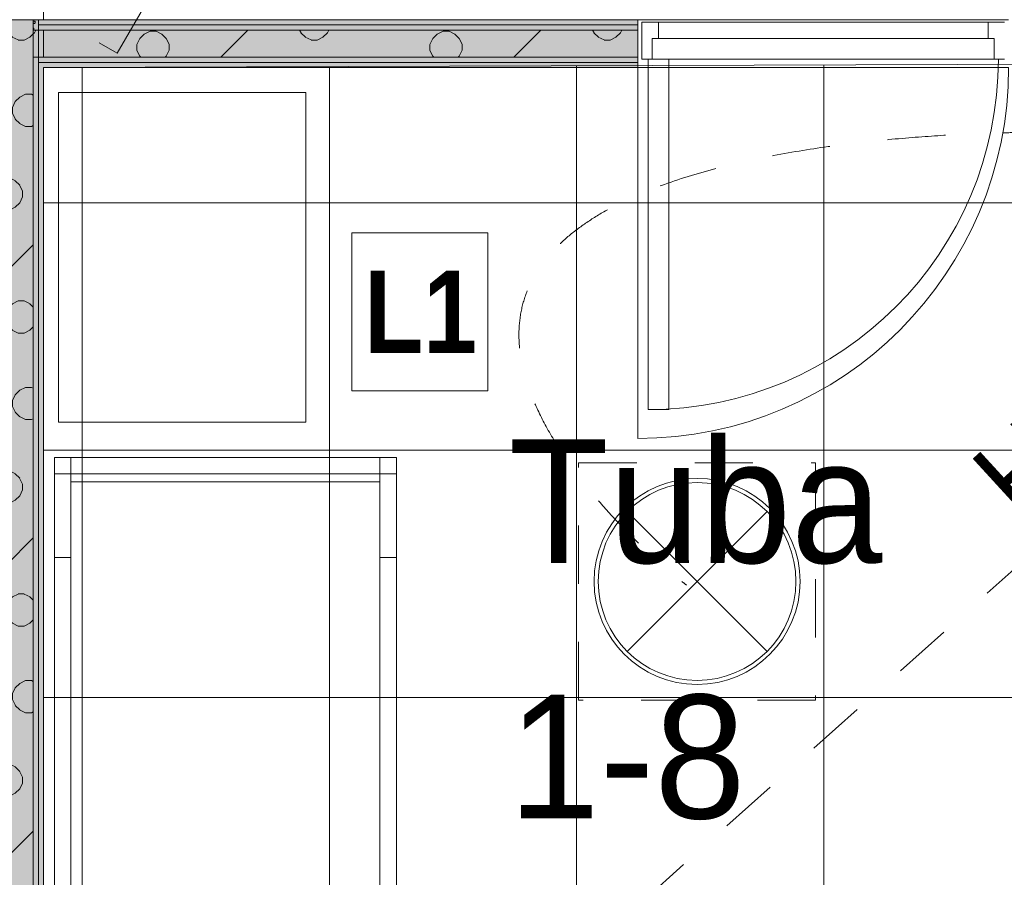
# Model space of a CAD drawing. Header units: millimetres. Extents: x -2932 to 42461, y -10716 to 17298.
# Tile 86 of 168: x 19530 to 21920, y 1379 to 3460. Entities that reach past the tile are written whole.
import ezdxf

# ---------------------------------------------------------------- set-up
doc = ezdxf.new("R2010")
doc.units = ezdxf.units.MM
doc.header["$MEASUREMENT"] = 0
doc.linetypes.add('Small Dashed', pattern=[282.222222, 141.111111, -141.111111])
doc.linetypes.add('Wipeout_Contour', pattern=[1000, 0, -1000])
for name, color, linetype, lineweight in [('0_Pen_No__1', 7, 'Continuous', 13), ('_ hall_Pen_No__2', 8, 'Continuous', 15), ('ARCHICAD Doors_Pen_No__19', 255, 'Continuous', 0), ('ARCHICAD Zone Stamps_Pen_No__1', 7, 'Continuous', 13), ('Common Edges_Pen_No__1', 7, 'Continuous', 13), ('Cut Pattern-1_Pen_No__2', 8, 'Continuous', 15), ('Cut Pattern-3_Pen_No__1', 7, 'Continuous', 13), ('Doors-1_Pen_No__1', 7, 'Continuous', 13), ('Doors_Pen_No__1', 7, 'Continuous', 13), ('I-FURN.IFC Model_Pen_No__2', 8, 'Continuous', 15), ('I-WALL.IFC Model_Pen_No__1', 7, 'Continuous', 13), ('I-WALL.IFC Model_Pen_No__19', 255, 'Continuous', 0), ('Plan Swing_Pen_No__1', 7, 'Continuous', 13), ('SA_LAGI_Pen_No__1', 7, 'Continuous', 13), ('SA_VALGUSTI_Pen_No__20', 1, 'Continuous', 0), ('SA_Valgustus_Pen_No__20', 1, 'Continuous', 0), ('Walls-1_Pen_No__1', 7, 'Continuous', 13), ('Walls_Pen_No__1', 7, 'Continuous', 13)]:
    doc.layers.add(name, color=color, linetype=linetype, lineweight=lineweight)
doc.layers.add('Furniture-1_Pen_No__62', color=7, linetype='Continuous', lineweight=20, true_color=0xaaaaaa)
doc.layers.add('SA_LAGI_Pen_No__102', color=7, linetype='Continuous', lineweight=13, true_color=0xcccccc)
doc.layers.add('I-WALL.IFC Model', color=7, linetype='Continuous')
doc.styles.add('GENERATED_STYLE_1', font='txt', dxfattribs={"width": 0.95})
doc.styles.add('GENERATED_STYLE_2', font='txt', dxfattribs={"width": 0.84})
doc.styles.add('GENERATED_STYLE_4', font='txt', dxfattribs={"width": 0.84})
doc.dimstyles.new('GENERATED_STYLE__2', dxfattribs={"dimtxt": 200, "dimasz": 152, "dimexe": 0.18, "dimexo": 0.0625, "dimgap": 0.09, "dimtad": 1, "dimtih": 1, "dimtoh": 1, "dimdec": 0, "dimzin": 0, "dimdsep": 46, "dimtxsty": 'GENERATED_STYLE_2', "dimblk": 'ARROWHEAD_2', "dimblk1": 'ARROWHEAD_2', "dimblk2": 'ARROWHEAD_2', "dimcen": 0.09, "dimse1": 1, "dimse2": 1, "dimclrd": 7, "dimclre": 7, "dimclrt": 7, "dimadec": 0, "dimazin": 0, "dimtfac": 1, "dimtdec": 4, "dimtmove": 0, "dimatfit": 3, "dimfxl": 0, "dimtolj": 1, "dimtzin": 0, "dimarcsym": 0})
pattern_1 = [(45, (-3e-10, 2e-10), (0, 35.35534), [0.99999, -48.99987]), (315, (3.89, 0.707), (0, 35.35534), [0.99999, -48.99987]), (90, (-0.354, -2.12), (-35.35528, 0), [1.06066, -34.29462]), (71.565, (-0.354, -1.061), (3.16e-05, 35.355304), [1.118075, -110.685214]), (288.435, (4.596, 2e-10), (-3.16e-05, 35.355304), [1.118075, -110.685214]), (270, (4.95, -1.06), (35.35528, 0), [1.06066, -34.29462]), (251.565, (4.95, -2.121), (3.16e-05, 35.355304), [1.118075, -110.685214]), (225, (4.596, -3.182), (0, 35.35534), [0.99999, -48.99987]), (161.565, (1.768, -4.243), (-141.4210514, 35.355386), [1.118075, -110.685214]), (135, (0.707, -3.89), (0, 35.35534), [0.99999, -48.99987]), (108.435, (-3e-10, -3.182), (-3.16e-05, 35.355304), [1.118075, -110.685214]), (180, (2.83, -4.243), (0, 35.35528), [1.06066, -34.29462]), (198.435, (3.889, -3.889), (141.4210514, 35.355386), [1.118075, -110.685214]), (0, (-7.778, -10.253), (0, 35.35528), [1.06066, -34.29462]), (90, (-9.9, -13.435), (-35.35528, 0), [1.06066, -34.29462]), (71.565, (-9.9, -12.374), (3.16e-05, 35.355304), [1.118075, -110.685214]), (45, (-9.546, -11.314), (0, 35.35534), [0.99999, -48.99987]), (315, (-5.657, -10.607), (0, 35.35534), [0.99999, -48.99987]), (288.435, (-4.95, -11.314), (-3.16e-05, 35.355304), [1.118075, -110.685214]), (270, (-4.596, -12.374), (35.35528, 0), [1.06066, -34.29462]), (251.565, (-4.596, -13.435), (3.16e-05, 35.355304), [1.118075, -110.685214]), (225, (-4.95, -14.496), (0, 35.35534), [0.99999, -48.99987]), (161.565, (-7.778, -15.556), (-141.4210514, 35.355386), [1.118075, -110.685214]), (135, (-8.84, -15.203), (0, 35.35534), [0.99999, -48.99987]), (108.435, (-9.546, -14.496), (-3.16e-05, 35.355304), [1.118075, -110.685214]), (180, (-6.718, -15.556), (0, 35.35528), [1.06066, -34.29462]), (198.435, (-5.657, -15.203), (141.4210514, 35.355386), [1.118075, -110.685214]), (18.435, (-8.839, -10.607), (70.710443, 35.355323), [1.118075, -110.685214]), (341.565, (-6.718, -10.253), (-70.710443, 35.355323), [1.118075, -110.685214]), (0, (13.08, -8.485), (0, 35.35528), [1.06066, -34.29462]), (90, (10.96, -11.667), (-35.35528, 0), [1.06066, -34.29462]), (71.565, (10.96, -10.607), (3.16e-05, 35.355304), [1.118075, -110.685214]), (45, (11.314, -9.546), (0, 35.35534), [0.99999, -48.99987]), (315, (15.203, -8.84), (0, 35.35534), [0.99999, -48.99987]), (288.435, (15.91, -9.546), (-3.16e-05, 35.355304), [1.118075, -110.685214]), (270, (16.263, -10.607), (35.35528, 0), [1.06066, -34.29462]), (251.565, (16.263, -11.667), (3.16e-05, 35.355304), [1.118075, -110.685214]), (225, (15.91, -12.728), (0, 35.35534), [0.99999, -48.99987]), (161.565, (13.081, -13.789), (-141.4210514, 35.355386), [1.118075, -110.685214]), (135, (12.02, -13.435), (0, 35.35534), [0.99999, -48.99987]), (108.435, (11.314, -12.728), (-3.16e-05, 35.355304), [1.118075, -110.685214]), (180, (14.142, -13.79), (0, 35.35528), [1.06066, -34.29462]), (198.435, (15.203, -13.435), (141.4210514, 35.355386), [1.118075, -110.685214]), (18.435, (12.021, -8.839), (70.710443, 35.355323), [1.118075, -110.685214]), (341.565, (14.142, -8.485), (-70.710443, 35.355323), [1.118075, -110.685214]), (0, (1.768, 1.06), (0, 35.35528), [1.06066, -34.29462]), (18.435, (0.707, 0.707), (70.710443, 35.355323), [1.118075, -110.685214]), (341.565, (2.828, 1.061), (-70.710443, 35.355323), [1.118075, -110.685214]), (0, (-5.657, 13.79), (0, 35.35528), [1.06066, -34.29462]), (90, (-7.778, 10.607), (-35.35528, 0), [1.06066, -34.29462]), (71.565, (-7.778, 11.667), (3.16e-05, 35.355304), [1.118075, -110.685214]), (45, (-7.425, 12.728), (0, 35.35534), [0.99999, -48.99987]), (315, (-3.536, 13.435), (0, 35.35534), [0.99999, -48.99987]), (288.435, (-2.828, 12.728), (-3.16e-05, 35.355304), [1.118075, -110.685214]), (270, (-2.475, 11.667), (35.35528, 0), [1.06066, -34.29462]), (251.565, (-2.475, 10.607), (3.16e-05, 35.355304), [1.118075, -110.685214]), (225, (-2.828, 9.546), (0, 35.35534), [0.99999, -48.99987]), (161.565, (-5.657, 8.485), (-141.4210514, 35.355386), [1.118075, -110.685214]), (135, (-6.718, 8.84), (0, 35.35534), [0.99999, -48.99987]), (108.435, (-7.425, 9.546), (-3.16e-05, 35.355304), [1.118075, -110.685214]), (180, (-4.596, 8.485), (0, 35.35528), [1.06066, -34.29462]), (198.435, (-3.536, 8.839), (141.4210514, 35.355386), [1.118075, -110.685214]), (18.435, (-6.718, 13.435), (70.710443, 35.355323), [1.118075, -110.685214]), (341.565, (-4.596, 13.789), (-70.710443, 35.355323), [1.118075, -110.685214]), (0, (9.546, 10.96), (0, 35.35528), [1.06066, -34.29462]), (90, (7.425, 7.778), (-35.35528, 0), [1.06066, -34.29462]), (71.565, (7.425, 8.839), (3.16e-05, 35.355304), [1.118075, -110.685214]), (45, (7.778, 9.9), (0, 35.35534), [0.99999, -48.99987]), (315, (11.667, 10.607), (0, 35.35534), [0.99999, -48.99987]), (288.435, (12.374, 9.9), (-3.16e-05, 35.355304), [1.118075, -110.685214]), (270, (12.728, 8.84), (35.35528, 0), [1.06066, -34.29462]), (251.565, (12.728, 7.778), (3.16e-05, 35.355304), [1.118075, -110.685214]), (225, (12.374, 6.718), (0, 35.35534), [0.99999, -48.99987]), (161.565, (9.546, 5.657), (-141.4210514, 35.355386), [1.118075, -110.685214]), (135, (8.485, 6.01), (0, 35.35534), [0.99999, -48.99987]), (108.435, (7.778, 6.718), (-3.16e-05, 35.355304), [1.118075, -110.685214]), (180, (10.607, 5.657), (0, 35.35528), [1.06066, -34.29462]), (198.435, (11.667, 6.01), (141.4210514, 35.355386), [1.118075, -110.685214]), (18.435, (8.485, 10.607), (70.710443, 35.355323), [1.118075, -110.685214]), (341.565, (10.607, 10.96), (-70.710443, 35.355323), [1.118075, -110.685214])]
pattern_2 = [(180, (-3e-10, 2e-10), (355.6, 355.6), [14.224, -696.974]), (90, (-46.23, 32), (355.6, 355.6), [14.224, -696.974]), (225, (24.9, 17.8), (-355.599, 355.599), [15.087, -487.807]), (206.565, (14.22, 7.11), (355.6, 355.5993), [15.904, -1574.386]), (63.435, (-46.23, 46.23), (355.5993, 355.6), [15.904, -1574.386]), (45, (-39.1, 60.45), (-355.599, 355.599), [15.087, -487.807]), (26.565, (-28.45, 71.12), (355.6, 355.5993), [15.904, -1574.386]), (360, (-14.22, 78.23), (355.6, 355.6), [14.224, -696.974]), (296.565, (24.89, 60.45), (-1066.7965, 1777.9974), [15.904, -1574.386]), (270, (32, 46.23), (355.6, 355.6), [14.224, -696.974]), (243.435, (32, 32), (355.5993, 355.6), [15.904, -1574.386]), (315, (14.2, 71.1), (355.599, 355.599), [15.087, -487.807]), (333.435, (-3e-10, 78.23), (-1777.9974, 1066.7965), [15.904, -1574.386]), (135, (181.36, 24.9), (355.599, 355.599), [15.087, -487.807]), (225, (234.7, 35.56), (-355.599, 355.599), [15.087, -487.807]), (206.565, (224.03, 24.9), (355.6, 355.5993), [15.904, -1574.386]), (180, (209.8, 17.78), (355.6, 355.6), [14.224, -696.974]), (90, (163.58, 49.8), (355.6, 355.6), [14.224, -696.974]), (63.435, (163.58, 64.01), (355.5993, 355.6), [15.904, -1574.386]), (45, (170.7, 78.23), (-355.599, 355.599), [15.087, -487.807]), (26.565, (181.36, 88.9), (355.6, 355.5993), [15.904, -1574.386]), (360, (195.58, 96), (355.6, 355.6), [14.224, -696.974]), (296.565, (234.7, 78.23), (-1066.7965, 1777.9974), [15.904, -1574.386]), (270, (241.8, 64), (355.6, 355.6), [14.224, -696.974]), (243.435, (241.8, 49.78), (355.5993, 355.6), [15.904, -1574.386]), (315, (224.03, 88.9), (355.599, 355.599), [15.087, -487.807]), (333.435, (209.8, 96.01), (-1777.9974, 1066.7965), [15.904, -1574.386]), (153.435, (195.58, 17.78), (-1066.7975, 355.5978), [15.904, -1574.386]), (116.565, (170.69, 35.56), (-355.5978, 1066.7975), [15.904, -1574.386]), (135, (-46.23, 216.9), (355.599, 355.599), [15.087, -487.807]), (225, (7.1, 227.6), (-355.599, 355.599), [15.087, -487.807]), (206.565, (-3.56, 216.92), (355.6, 355.5993), [15.904, -1574.386]), (180, (-17.78, 209.8), (355.6, 355.6), [14.224, -696.974]), (90, (-64, 241.8), (355.6, 355.6), [14.224, -696.974]), (63.435, (-64.01, 256.03), (355.5993, 355.6), [15.904, -1574.386]), (45, (-56.9, 270.26), (-355.599, 355.599), [15.087, -487.807]), (26.565, (-46.23, 280.92), (355.6, 355.5993), [15.904, -1574.386]), (360, (-32, 288.04), (355.6, 355.6), [14.224, -696.974]), (296.565, (7.11, 270.26), (-1066.7965, 1777.9974), [15.904, -1574.386]), (270, (14.22, 256.03), (355.6, 355.6), [14.224, -696.974]), (243.435, (14.22, 241.81), (355.5993, 355.6), [15.904, -1574.386]), (315, (-3.56, 280.9), (355.599, 355.599), [15.087, -487.807]), (333.435, (-17.78, 288.04), (-1777.9974, 1066.7965), [15.904, -1574.386]), (153.435, (-32, 209.8), (-1066.7975, 355.5978), [15.904, -1574.386]), (116.565, (-56.9, 227.58), (-355.5978, 1066.7975), [15.904, -1574.386]), (135, (-28.45, 7.1), (355.599, 355.599), [15.087, -487.807]), (153.435, (-14.22, 2e-10), (-1066.7975, 355.5978), [15.904, -1574.386]), (116.565, (-39.12, 17.78), (-355.5978, 1066.7975), [15.904, -1574.386]), (135, (-81.8, -195.6), (355.599, 355.599), [15.087, -487.807]), (225, (-28.45, -184.9), (-355.599, 355.599), [15.087, -487.807]), (206.565, (-39.12, -195.58), (355.6, 355.5993), [15.904, -1574.386]), (180, (-53.34, -202.7), (355.6, 355.6), [14.224, -696.974]), (90, (-99.57, -170.7), (355.6, 355.6), [14.224, -696.974]), (63.435, (-99.57, -156.46), (355.5993, 355.6), [15.904, -1574.386]), (45, (-92.46, -142.24), (-355.599, 355.599), [15.087, -487.807]), (26.565, (-81.79, -131.57), (355.6, 355.5993), [15.904, -1574.386]), (360, (-67.56, -124.46), (355.6, 355.6), [14.224, -696.974]), (296.565, (-28.45, -142.24), (-1066.7965, 1777.9974), [15.904, -1574.386]), (270, (-21.34, -156.46), (355.6, 355.6), [14.224, -696.974]), (243.435, (-21.34, -170.69), (355.5993, 355.6), [15.904, -1574.386]), (315, (-39.1, -131.57), (355.599, 355.599), [15.087, -487.807]), (333.435, (-53.34, -124.46), (-1777.9974, 1066.7965), [15.904, -1574.386]), (153.435, (-67.56, -202.69), (-1066.7975, 355.5978), [15.904, -1574.386]), (116.565, (-92.46, -184.91), (-355.5978, 1066.7975), [15.904, -1574.386]), (135, (-206.25, -14.2), (355.599, 355.599), [15.087, -487.807]), (225, (-152.9, -3.55), (-355.599, 355.599), [15.087, -487.807]), (206.565, (-163.58, -14.22), (355.6, 355.5993), [15.904, -1574.386]), (180, (-177.8, -21.33), (355.6, 355.6), [14.224, -696.974]), (90, (-224.03, 10.67), (355.6, 355.6), [14.224, -696.974]), (63.435, (-224.03, 24.9), (355.5993, 355.6), [15.904, -1574.386]), (45, (-216.9, 39.1), (-355.599, 355.599), [15.087, -487.807]), (26.565, (-206.25, 49.78), (355.6, 355.5993), [15.904, -1574.386]), (360, (-192.02, 56.9), (355.6, 355.6), [14.224, -696.974]), (296.565, (-152.9, 39.12), (-1066.7965, 1777.9974), [15.904, -1574.386]), (270, (-145.8, 24.9), (355.6, 355.6), [14.224, -696.974]), (243.435, (-145.8, 10.67), (355.5993, 355.6), [15.904, -1574.386]), (315, (-163.6, 49.8), (355.599, 355.599), [15.087, -487.807]), (333.435, (-177.8, 56.9), (-1777.9974, 1066.7965), [15.904, -1574.386]), (153.435, (-192.02, -21.33), (-1066.7975, 355.5978), [15.904, -1574.386]), (116.565, (-216.92, -3.55), (-355.5978, 1066.7975), [15.904, -1574.386]), (225, (327.15, 35.56), (-355.599, 355.599), [])]

# ---------------------------------------------------------------- blocks, each defined once
blk = doc.blocks.new('*D19')
at = {"layer": '0_Pen_No__1', "color": 7, "linetype": 'Continuous', "lineweight": 13}
for p, q in [((19472, -1564.6), (19472, -1264.6)), ((19588, -1564.6), (19588, -1264.6)), ((19529.7, -1314.6), (19414.3, -1514.6)), ((19645.7, -1314.6), (19530.3, -1514.6)), ((19472, -1414.6), (19588, -1414.6))]:
    blk.add_line(p, q, dxfattribs=at)
blk = doc.blocks.new('ARROWHEAD_2')
at = {"color": 0, "linetype": 'Continuous', "lineweight": 0}
for p, q in [((-0.378, -0.655), (0.378, 0.655)), ((0, 0), (-1, 0))]:
    blk.add_line(p, q, dxfattribs=at)
blk = doc.blocks.new('*D20')
at = {"layer": '0_Pen_No__1', "color": 7, "linetype": 'Continuous', "lineweight": 13}
for p, q in [((19588, -1564.6), (19588, -1264.6)), ((23272, -1564.6), (23272, -1264.6)), ((19645.7, -1314.6), (19530.3, -1514.6)), ((23329.7, -1314.6), (23214.3, -1514.6)), ((19588, -1414.6), (23272, -1414.6))]:
    blk.add_line(p, q, dxfattribs=at)
at = {"color": 254, "linetype": 'Wipeout_Contour', "lineweight": 0, "ltscale": 85873.136381}
blk.add_wipeout([(21108.4, -1406.5), (21751.6, -1406.5), (21751.6, -1142.7), (21108.4, -1142.7)], dxfattribs=at)
at = {"color": 254, "linetype": 'Wipeout_Contour', "lineweight": 0, "ltscale": 92260.601932}
blk.add_wipeout([(22813, -1406.5), (23246.1, -1406.5), (23246.1, -1142.7), (22813, -1142.7)], dxfattribs=at)
at = {"layer": '0_Pen_No__1', "color": 7, "lineweight": 13, "char_height": 200, "attachment_point": 7, "style": 'GENERATED_STYLE_2'}
for s, insert in [('\\A1;{\\pql;\\fArial|b0|i0|c0|p34;3\xa0684}', (21140.3, -1374.6)), ('\\A1;{\\pql;\\fArial|b0|i0|c0|p34;116}', (22844.9, -1374.6))]:
    blk.add_mtext(s, dxfattribs=dict(at, insert=insert))

msp = doc.modelspace()

# ---------------------------------------------------------------- hatches: boundary and pattern name
at = {"layer": 'Cut Pattern-1_Pen_No__2', "linetype": 'Continuous', "lineweight": 15}
h = msp.add_hatch(dxfattribs=at)
h.set_pattern_fill('FP_19_0001', color=8, style=0, pattern_type=2)
h.set_pattern_definition(pattern_2)
h.paths.add_polyline_path([(21030.5, 3435), (19563, 3435), (19563, 3369), (21030.5, 3369)])
at = {"layer": 'Cut Pattern-3_Pen_No__1', "linetype": 'Continuous', "lineweight": 13}
h = msp.add_hatch(dxfattribs=at)
h.set_pattern_fill('FP_18_0001', style=0, pattern_type=2)
h.set_pattern_definition(pattern_1)
h.paths.add_polyline_path([(19575.5, 3435), (19575.5, 3460), (19563, 3460), (19563, 3435)])
h = msp.add_hatch(dxfattribs=at)
h.set_pattern_fill('FP_18_0001', style=0, pattern_type=2)
h.set_pattern_definition(pattern_1)
h.paths.add_polyline_path([(21030.5, 3447.5), (19575.5, 3447.5), (19575.5, 3435), (21030.5, 3435)])
h = msp.add_hatch(dxfattribs=at)
h.set_pattern_fill('FP_18_0001', style=0, pattern_type=2)
h.set_pattern_definition(pattern_1)
h.paths.add_polyline_path([(21030.5, 3369), (19575.5, 3369), (19575.5, 3356.5), (21030.5, 3356.5)])
at = {"layer": 'I-WALL.IFC Model', "linetype": 'Continuous', "lineweight": 0, "true_color": 0x000000}
for points in [[(19563, 0), (19563, 3460), (19497, 3460), (19497, 0)], [(19575.5, 0), (19575.5, 3460), (19563, 3460), (19563, 0)], [(19588, 0), (19588, 3460), (19575.5, 3460), (19575.5, 0)], [(19588, 3447.5), (21030.5, 3447.5), (21030.5, 3460), (19588, 3460)], [(19588, 3435), (21030.5, 3435), (21030.5, 3447.5), (19588, 3447.5)], [(19588, 3369), (21030.5, 3369), (21030.5, 3435), (19588, 3435)], [(19588, 3356.5), (21030.5, 3356.5), (21030.5, 3369), (19588, 3369)], [(19588, 3344), (21030.5, 3344), (21030.5, 3356.5), (19588, 3356.5)]]:
    msp.add_hatch(color=178, dxfattribs=at).paths.add_polyline_path(points)

# ---------------------------------------------------------------- linework, layer by layer
at = {"layer": '_ hall_Pen_No__2', "color": 8, "linetype": 'Continuous', "lineweight": 15}
msp.add_line((19624.5, 3283.5), (20224.5, 3283.5), dxfattribs=at)
at = {"layer": 'ARCHICAD Doors_Pen_No__19', "color": 255, "linetype": 'Continuous', "lineweight": 0}
msp.add_line((21030.5, 3344), (21030.5, 2444), dxfattribs=at)
msp.add_arc((21030.5, 3344), 900, 270, 0, dxfattribs=at)
at = {"layer": 'Common Edges_Pen_No__1', "color": 7, "linetype": 'Continuous', "lineweight": 13}
for p, q in [((19563, 3460), (19563, 3435)), ((21030.5, 3447.5), (19575.5, 3447.5)), ((21030.5, 3435), (19563, 3435)), ((21030.5, 3369), (19563, 3369)), ((21030.5, 3356.5), (19575.5, 3356.5))]:
    msp.add_line(p, q, dxfattribs=at)
at = {"layer": 'Doors-1_Pen_No__1', "color": 7, "linetype": 'Continuous', "lineweight": 13}
for p, q in [((21080.5, 3454), (21040.5, 3454)), ((21040.5, 3454), (21040.5, 3364)), ((21080.5, 3414), (21080.5, 3454)), ((21920.5, 3454), (21880.5, 3454)), ((21880.5, 3454), (21880.5, 3414)), ((21065.5, 3364), (21065.5, 3414)), ((21065.5, 3414), (21080.5, 3414)), ((21880.5, 3414), (21895.5, 3414)), ((21895.5, 3414), (21895.5, 3364)), ((21040.5, 3364), (21055.5, 3364)), ((21105.5, 3364), (21055.5, 3364)), ((21895.5, 3364), (21920.5, 3364))]:
    msp.add_line(p, q, dxfattribs=at)
at = {"layer": 'Doors_Pen_No__1', "color": 7, "linetype": 'Continuous', "lineweight": 13}
for p, q in [((21080.5, 3454), (21880.5, 3454)), ((21880.5, 3414), (21080.5, 3414)), ((21105.5, 3364), (21895.5, 3364))]:
    msp.add_line(p, q, dxfattribs=at)
at = {"layer": 'I-FURN.IFC Model_Pen_No__2', "color": 8, "linetype": 'Continuous', "lineweight": 15}
for p, q in [((19654.5, 2398), (19614.5, 2398)), ((19614.5, 2398), (19614.5, 2358)), ((20444.5, 2398), (19614.5, 2398)), ((19614.5, 2398), (19614.5, 90)), ((20404.5, 2398), (19654.5, 2398)), ((19654.5, 2358), (19654.5, 2398)), ((20444.5, 2398), (20404.5, 2398)), ((20404.5, 2398), (20404.5, 2358)), ((20444.5, 2358), (20444.5, 2398)), ((20444.5, 90), (20444.5, 2398)), ((19614.5, 2154.8), (19614.5, 2358)), ((19614.5, 2358), (19654.5, 2358)), ((19654.5, 2358), (20404.5, 2358)), ((19654.5, 2231), (19654.5, 2358)), ((20404.5, 2231), (20404.5, 2358)), ((20404.5, 2358), (20444.5, 2358)), ((20444.5, 2154.8), (20444.5, 2358)), ((20404.5, 2339), (19654.5, 2339)), ((19654.5, 257), (19654.5, 2231)), ((20404.5, 257), (20404.5, 2231)), ((19614.5, 333.2), (19614.5, 2154.8)), ((19654.5, 2154.8), (19614.5, 2154.8)), ((20444.5, 2154.8), (20404.5, 2154.8)), ((20444.5, 333.2), (20444.5, 2154.8))]:
    msp.add_line(p, q, dxfattribs=at)
at = {"layer": 'I-WALL.IFC Model_Pen_No__1', "color": 7, "linetype": 'Continuous', "lineweight": 13}
for p, q in [((19588, 3460), (19472, 3460)), ((19563, 0), (19563, 3460)), ((19575.5, 0), (19575.5, 3460)), ((19588, 3447.5), (21030.5, 3447.5)), ((21030.5, 3344), (21030.5, 3460)), ((19588, 3435), (21030.5, 3435)), ((19588, 3369), (21030.5, 3369)), ((19588, 3356.5), (21030.5, 3356.5))]:
    msp.add_line(p, q, dxfattribs=at)
at = {"layer": 'I-WALL.IFC Model_Pen_No__1', "color": 7, "linetype": 'Continuous', "lineweight": 13, "flags": 128}
for points in [[(21030.5, 3460), (19588, 3460)], [(19588, 3369), (19588, 3435)], [(19588, 3369), (19588, 3435)], [(19588, 3344), (21030.5, 3344)], [(19588, 0), (19588, 3344)]]:
    msp.add_lwpolyline(points, dxfattribs=at)
at = {"layer": 'I-WALL.IFC Model_Pen_No__19', "color": 255, "linetype": 'Continuous', "lineweight": 0}
for p, q in [((19588, 3460), (19588, 4360)), ((21930.5, 3460), (21030.5, 3460)), ((21030.5, 3344), (21930.5, 3344))]:
    msp.add_line(p, q, dxfattribs=at)
at = {"layer": 'SA_LAGI_Pen_No__1', "color": 7, "linetype": 'Small Dashed', "lineweight": 13}
msp.add_line((19563, 0), (23237, 3282), dxfattribs=at)
at = {"layer": 'SA_VALGUSTI_Pen_No__20', "color": 1, "linetype": 'Small Dashed', "lineweight": 0}
for points in [[(22059.4, 3186.3), (22059.4, 3186.3), (20319.7, 3231.4), (20838.4, 2421.6), (20961.6, 2229.1), (21148.4, 2088.3), (21148.4, 2088.3)], [(22077.7, 3204.6), (22077.7, 3204.6), (22370.1, 2871.6), (22447, 2458), (22646.5, 1385.5), (21184.3, 918.1), (21184.3, 918.1)]]:
    msp.add_open_spline(points, degree=3, knots=[0, 0, 0, 0, 1, 1, 1, 2, 2, 2, 2], dxfattribs=at)
at = {"layer": 'SA_Valgustus_Pen_No__20', "color": 1, "linetype": 'Continuous', "lineweight": 0}
for p, q in [((19841.5, 3508.7), (19766.5, 3378.8)), ((19766.5, 3378.8), (19723.2, 3403.8))]:
    msp.add_line(p, q, dxfattribs=at)
at = {"layer": 'Walls-1_Pen_No__1', "color": 7, "linetype": 'Continuous', "lineweight": 13}
for p, q in [((21030.5, 3460), (19472, 3460)), ((21030.5, 3344), (21030.5, 3460)), ((19588, 3344), (21030.5, 3344))]:
    msp.add_line(p, q, dxfattribs=at)
at = {"layer": 'Walls_Pen_No__1', "color": 7, "linetype": 'Continuous', "lineweight": 13}
for p, q in [((21055.5, 3344), (21030.5, 3344)), ((21930.5, 3344), (21105.5, 3344))]:
    msp.add_line(p, q, dxfattribs=at)

# ---------------------------------------------------------------- texts
at = {"layer": 'ARCHICAD Zone Stamps_Pen_No__1', "color": 7, "lineweight": 13, "char_height": 300, "attachment_point": 1, "style": 'GENERATED_STYLE_1'}
for s, insert in [('\\A1;{\\pql;\\pt0,100;\\fSwis721 Lt BT|b0|i0|c0|p34;2,7\\fSwis721 Lt BT|b0|i0|c0|p34;\\A1{\\H.66x;\\S^  ;}\\fSwis721 Lt BT|b0|i0|c0|p34; m\\fSwis721 Lt BT|b0|i0|c0|p34;\\A1{\\H.66x;\\S2^  ;}}', (19908.3, 4775.4)), ('\\A1;{\\pql;\\pt0;\\fSwis721 Lt BT|b0|i0|c0|p34;Tuba}', (20716.6, 2442)), ('\\A1;{\\pql;\\pt0;\\fSwis721 Lt BT|b0|i0|c0|p34;1-8}', (20716.6, 1822))]:
    msp.add_mtext(s, dxfattribs=dict(at, insert=insert))

# ---------------------------------------------------------------- dimensions: what is measured, and where the dimension line sits
at = {"color": 7, "linetype": 'Continuous', "lineweight": 13}
dim = msp.add_linear_dim(base=(19588, -1414.6), p1=(19472, 2830), p2=(19588, 2830), dimstyle='GENERATED_STYLE__2', dxfattribs=at)
dim.commit()
dim.dimension.update_dxf_attribs({"geometry": '*D19', "text_midpoint": (19280.3, -1274.6), "dimtype": 160})

# ---------------------------------------------------------------- next in the draw order: dimensions: what is measured, and where the dimension line sits
dim = msp.add_linear_dim(base=(23272, -1414.6), p1=(19588, 2830), p2=(23272, 1526), dimstyle='GENERATED_STYLE__2', dxfattribs=at)
dim.commit()
dim.dimension.update_dxf_attribs({"geometry": '*D20', "text_midpoint": (21493.5, -1274.6), "dimtype": 160})

# ---------------------------------------------------------------- next in the draw order: hatches: boundary and pattern name
at = {"layer": 'Cut Pattern-1_Pen_No__2', "linetype": 'Continuous', "lineweight": 15}
h = msp.add_hatch(dxfattribs=at)
h.set_pattern_fill('FP_19_0001', color=8, style=0, pattern_type=2)
h.set_pattern_definition(pattern_2)
h.paths.add_polyline_path([(19563, 0), (19563, 3460), (19497, 3460), (19497, 0)])
at = {"layer": 'Cut Pattern-3_Pen_No__1', "linetype": 'Continuous', "lineweight": 13}
h = msp.add_hatch(dxfattribs=at)
h.set_pattern_fill('FP_18_0001', style=0, pattern_type=2)
h.set_pattern_definition(pattern_1)
h.paths.add_polyline_path([(19575.5, 0), (19575.5, 3369), (19563, 3369), (19563, 0)])
h = msp.add_hatch(dxfattribs=at)
h.set_pattern_fill('FP_18_0001', style=0, pattern_type=2)
h.set_pattern_definition(pattern_1)
h.paths.add_polyline_path([(19588, 0), (19588, 3356.5), (19575.5, 3356.5), (19575.5, 0)])

# ---------------------------------------------------------------- next in the draw order: linework, layer by layer
at = {"layer": '_ hall_Pen_No__2', "color": 8, "linetype": 'Continuous', "lineweight": 15}
for p, q in [((19624.5, 2483.5), (19624.5, 3283.5)), ((20224.5, 3283.5), (20224.5, 2483.5)), ((20224.5, 2483.5), (19624.5, 2483.5))]:
    msp.add_line(p, q, dxfattribs=at)
at = {"layer": 'Common Edges_Pen_No__1', "color": 7, "linetype": 'Continuous', "lineweight": 13}
for p, q in [((19563, 3369), (19563, 0)), ((19575.5, 3356.5), (19575.5, 0))]:
    msp.add_line(p, q, dxfattribs=at)
at = {"layer": 'Doors-1_Pen_No__1', "color": 7, "linetype": 'Continuous', "lineweight": 13}
for p, q in [((21055.5, 3364), (21055.5, 2514)), ((21105.5, 2514), (21105.5, 3364)), ((21055.5, 2514), (21105.5, 2514))]:
    msp.add_line(p, q, dxfattribs=at)
at = {"layer": 'Furniture-1_Pen_No__62', "color": 253, "linetype": 'Continuous', "lineweight": 20, "true_color": 0xaaaaaa}
for p, q in [((19654.5, 2398), (19614.5, 2398)), ((19614.5, 2398), (19614.5, 2358)), ((19654.5, 2398), (20404.5, 2398)), ((19654.5, 2358), (19654.5, 2398)), ((20444.5, 2398), (20404.5, 2398)), ((20404.5, 2398), (20404.5, 2358)), ((20444.5, 2358), (20444.5, 2398)), ((19614.5, 2154.8), (19614.5, 2358)), ((19614.5, 2358), (19654.5, 2358)), ((20404.5, 2358), (19654.5, 2358)), ((19654.5, 2358), (19654.5, 2231)), ((20404.5, 2231), (20404.5, 2358)), ((20404.5, 2358), (20444.5, 2358)), ((20444.5, 2358), (20444.5, 2154.8)), ((20404.5, 2339), (19654.5, 2339)), ((19654.5, 257), (19654.5, 2231)), ((20404.5, 2231), (20404.5, 257)), ((19614.5, 333.2), (19614.5, 2154.8)), ((19614.5, 2154.8), (19654.5, 2154.8)), ((20404.5, 2154.8), (20444.5, 2154.8)), ((20444.5, 2154.8), (20444.5, 333.2))]:
    msp.add_line(p, q, dxfattribs=at)
at = {"layer": 'Plan Swing_Pen_No__1', "color": 7, "linetype": 'Continuous', "lineweight": 13}
msp.add_arc((21055.5, 3364), 850, 270, 0, dxfattribs=at)
at = {"layer": 'SA_VALGUSTI_Pen_No__20', "color": 1, "linetype": 'Small Dashed', "lineweight": 0}
for p, q in [((20886.6, 2384.7), (21462, 2384.7)), ((20886.6, 1809.3), (20886.6, 2384.7)), ((21462, 2384.7), (21462, 1809.3)), ((21462, 1809.3), (20886.6, 1809.3))]:
    msp.add_line(p, q, dxfattribs=at)
at = {"layer": 'SA_VALGUSTI_Pen_No__20', "color": 1, "linetype": 'Continuous', "lineweight": 0}
for q in [(21004.6, 2266.7), (21344, 2266.7), (21004.6, 1927.3), (21344, 1927.3)]:
    msp.add_line((21174.3, 2097), q, dxfattribs=at)
msp.add_circle((21174.3, 2097), 240, dxfattribs=at)
for start, end in [(0, 180), (180, 0)]:
    msp.add_arc((21174.3, 2097), 250, start, end, dxfattribs=at)
at = {"layer": 'Walls-1_Pen_No__1', "color": 7, "linetype": 'Continuous', "lineweight": 13}
msp.add_line((19588, 0), (19588, 3344), dxfattribs=at)

# ---------------------------------------------------------------- next in the draw order: texts
at = {"layer": 'SA_LAGI_Pen_No__1', "color": 7, "linetype": 'Continuous', "lineweight": 13, "insert": (22172.9, 2696.5), "char_height": 200, "attachment_point": 2, "rotation": 42.478, "style": 'GENERATED_STYLE_1'}
msp.add_mtext('\\A1;{\\pqc;\\fSwis721 Lt BT|b0|i0|c0|p34;H=2900}', dxfattribs=at)

# ---------------------------------------------------------------- next in the draw order: wipeouts: each hides what was drawn before it
at = {"color": 7, "linetype": 'Continuous', "lineweight": 13, "ltscale": 82744.083407}
msp.add_wipeout([(20336.2, 2943.2), (20666.4, 2943.2), (20666.4, 2559.7), (20336.2, 2559.7)], dxfattribs=at).dxf.layer = 'SA_LAGI_Pen_No__1'

# ---------------------------------------------------------------- next in the draw order: hatches: boundary and pattern name
at = {"layer": 'SA_LAGI_Pen_No__102', "linetype": 'Continuous', "lineweight": 13, "true_color": 0xcccccc}
h = msp.add_hatch(dxfattribs=at)
h.set_pattern_fill('Grid_60x60_0001', color=254, style=0, pattern_type=2)
h.set_pattern_definition([(90, (20881.27, 615.15), (-600, 0), []), (180, (20881.27, 615.15), (0, 600), [])])
h.paths.add_polyline_path([(19588, 0), (23272, 0), (23284.5, 3356.5), (19588, 3344)])

# ---------------------------------------------------------------- next in the draw order: linework, layer by layer
at = {"layer": 'SA_LAGI_Pen_No__1', "color": 7, "linetype": 'Continuous', "lineweight": 13, "flags": 128}
for points in [[(19588, 0), (23272, 0), (23284.5, 3356.5), (19588, 3344)], [(20336.2, 2943.2), (20666.4, 2943.2), (20666.4, 2559.7), (20336.2, 2559.7)]]:
    msp.add_lwpolyline(points, close=True, dxfattribs=at)

# ---------------------------------------------------------------- next in the draw order: texts
at = {"layer": 'SA_LAGI_Pen_No__1', "color": 7, "linetype": 'Continuous', "lineweight": 13, "insert": (20366.2, 2851.4), "char_height": 200, "attachment_point": 1, "style": 'GENERATED_STYLE_4'}
msp.add_mtext('\\A1;{\\pql;\\fArial|b1|i0|c0|p34;L1}', dxfattribs=at)

doc.saveas('drawing.dxf')
